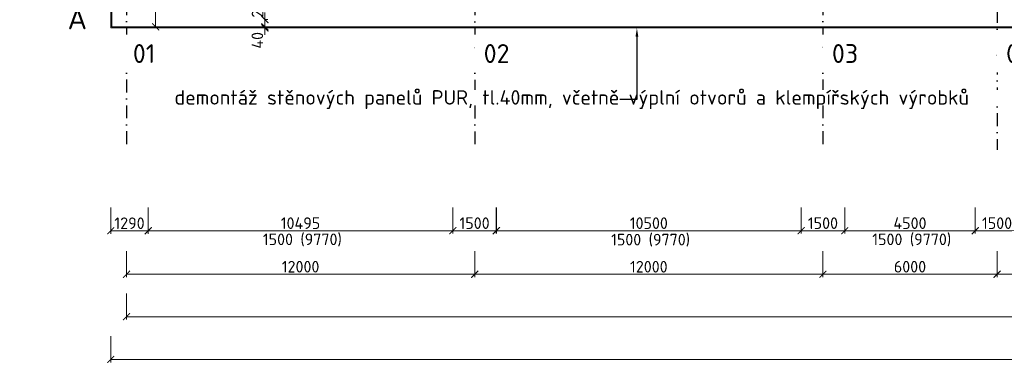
# Model space of a CAD drawing. Header units: millimetres. Extents: x -15830 to 4680139, y -28864 to 2281735.
# Tile 147 of 256: x 210250 to 244179, y 81848 to 93678. Entities that reach past the tile are written whole.
import ezdxf
from ezdxf import colors
from ezdxf.entities.mleader import LeaderData, LeaderLine
from ezdxf.enums import TextEntityAlignment as Align
from ezdxf.math import Vec2, Vec3

# ---------------------------------------------------------------- set-up
doc = ezdxf.new("R2010")
doc.units = ezdxf.units.MM
doc.linetypes.add('DASHDOT', pattern=[25.4, 12.7, -6.35, 0, -6.35])
for name, color, linetype in [('0 @ 1', 7, 'Continuous'), ('0 @ 10', 7, 'Continuous'), ('0 @ 100', 7, 'Continuous'), ('0 @ 200', 7, 'Continuous'), ('0 @ 25', 7, 'Continuous'), ('0 @ 250 (1)', 7, 'Continuous'), ('0 @ 250 (2)', 7, 'Continuous'), ('0 @ 400', 7, 'Continuous'), ('0 @ 50 (2)', 7, 'Continuous')]:
    doc.layers.add(name, color=color, linetype=linetype)
doc.styles.add('A99_kota', font='isocpeur.ttf', dxfattribs={"height": 2})
doc.styles.add('A99_popis', font='isocpeur.ttf')
doc.styles.add('ad_popis 100', font='isocpeur.ttf', dxfattribs={"height": 200})
doc.dimstyles.new('A99_kota_200 new', dxfattribs={"dimscale": 200, "dimtxt": 2, "dimasz": 1.2, "dimexe": 0.5, "dimexo": 1.5, "dimgap": 0.3, "dimtad": 1, "dimdec": 0, "dimzin": 3, "dimdsep": 46, "dimtxsty": 'A99_kota', "dimblk": 'ARCHTICK', "dimcen": 2.5, "dimazin": 2, "dimtfac": 0.75, "dimtdec": 0, "dimtmove": 2, "dimatfit": 0, "dimfxl": 0, "dimtolj": 1, "dimtzin": 0, "dimlwd": 5, "dimlwe": 5, "dimarcsym": 0})

# ---------------------------------------------------------------- blocks, each defined once
blk = doc.blocks.new('_ArchTick')
at = {"color": 0, "linetype": 'ByBlock', "const_width": 0.15}
blk.add_lwpolyline([(-0.5, -0.5), (0.5, 0.5)], dxfattribs=at)
blk = doc.blocks.new('*D212')
at = {"color": 0, "lineweight": 5, "transparency": 16777216}
for p, q in [((243929, 85713), (243929, 84813)), ((255929, 85713), (255929, 84813)), ((255929, 84913), (243929, 84913))]:
    blk.add_line(p, q, dxfattribs=at)
at = {"layer": 'Defpoints', "color": 0, "transparency": 16777216}
for p in [(243929, 87788), (255929, 87788), (243929, 84913)]:
    blk.add_point(p, dxfattribs=at)
at = {"color": 0, "lineweight": 5, "transparency": 16777216, "xscale": 240, "yscale": 240, "zscale": 240, "rotation": 180}
blk.add_blockref('_ArchTick', (243929, 84913), dxfattribs=at)
at = {"color": 0, "lineweight": 5, "transparency": 16777216, "xscale": 240, "yscale": 240, "zscale": 240}
blk.add_blockref('_ArchTick', (255929, 84913), dxfattribs=at)
at = {"color": 0, "transparency": 16777216, "insert": (249929, 85173), "char_height": 400, "attachment_point": 5, "style": 'A99_kota'}
blk.add_mtext('\\A1;12000', dxfattribs=at)
blk = doc.blocks.new('*D213')
at = {"color": 0, "lineweight": 5, "transparency": 16777216}
for p, q in [((225929, 85713), (225929, 84813)), ((237929, 85713), (237929, 84813)), ((237929, 84913), (225929, 84913))]:
    blk.add_line(p, q, dxfattribs=at)
at = {"layer": 'Defpoints', "color": 0, "transparency": 16777216}
for p in [(225929, 87788), (237929, 87788), (225929, 84913)]:
    blk.add_point(p, dxfattribs=at)
at = {"color": 0, "lineweight": 5, "transparency": 16777216, "xscale": 240, "yscale": 240, "zscale": 240, "rotation": 180}
blk.add_blockref('_ArchTick', (225929, 84913), dxfattribs=at)
at = {"color": 0, "lineweight": 5, "transparency": 16777216, "xscale": 240, "yscale": 240, "zscale": 240}
blk.add_blockref('_ArchTick', (237929, 84913), dxfattribs=at)
at = {"color": 0, "transparency": 16777216, "insert": (231929, 85173), "char_height": 400, "attachment_point": 5, "style": 'A99_kota'}
blk.add_mtext('\\A1;12000', dxfattribs=at)
blk = doc.blocks.new('*D214')
at = {"color": 0, "lineweight": 5, "transparency": 16777216}
for p, q in [((213929, 85713), (213929, 84813)), ((225929, 85713), (225929, 84813)), ((225929, 84913), (213929, 84913))]:
    blk.add_line(p, q, dxfattribs=at)
at = {"layer": 'Defpoints', "color": 0, "transparency": 16777216}
for p in [(213929, 87788), (225929, 87788), (213929, 84913)]:
    blk.add_point(p, dxfattribs=at)
at = {"color": 0, "lineweight": 5, "transparency": 16777216, "xscale": 240, "yscale": 240, "zscale": 240, "rotation": 180}
blk.add_blockref('_ArchTick', (213929, 84913), dxfattribs=at)
at = {"color": 0, "lineweight": 5, "transparency": 16777216, "xscale": 240, "yscale": 240, "zscale": 240}
blk.add_blockref('_ArchTick', (225929, 84913), dxfattribs=at)
at = {"color": 0, "transparency": 16777216, "insert": (219929, 85173), "char_height": 400, "attachment_point": 5, "style": 'A99_kota'}
blk.add_mtext('\\A1;12000', dxfattribs=at)
blk = doc.blocks.new('*D377')
at = {"color": 0, "lineweight": 5, "transparency": 16777216}
for p, q in [((208354, 118583), (207454, 118583)), ((207554, 118583), (207554, 93393)), ((208354, 93393), (207454, 93393))]:
    blk.add_line(p, q, dxfattribs=at)
at = {"layer": 'Defpoints', "color": 0, "transparency": 16777216}
for p in [(213279, 118583), (207554, 93393), (213389, 93393)]:
    blk.add_point(p, dxfattribs=at)
at = {"color": 0, "lineweight": 5, "transparency": 16777216, "xscale": 240, "yscale": 240, "zscale": 240}
for p, rotation in [((207554, 118583), 90), ((207554, 93393), 270)]:
    blk.add_blockref('_ArchTick', p, dxfattribs=dict(at, rotation=rotation))
at = {"color": 0, "transparency": 16777216, "insert": (207294, 105988), "char_height": 400, "attachment_point": 5, "rotation": 90, "style": 'A99_kota'}
blk.add_mtext('\\A1;25190', dxfattribs=at)
blk = doc.blocks.new('*D649')
at = {"color": 0, "lineweight": 5, "transparency": 16777216}
for p, q in [((207954, 118583), (207504, 118583)), ((207554, 118583), (207554, 93393)), ((207954, 93393), (207504, 93393))]:
    blk.add_line(p, q, dxfattribs=at)
at = {"layer": 'Defpoints', "color": 0, "transparency": 16777216}
for p in [(213279, 118583), (207554, 93393), (213389, 93393)]:
    blk.add_point(p, dxfattribs=at)
at = {"color": 0, "lineweight": 5, "transparency": 16777216, "xscale": 120, "yscale": 120, "zscale": 120}
for p, rotation in [((207554, 118583), 90), ((207554, 93393), 270)]:
    blk.add_blockref('_ArchTick', p, dxfattribs=dict(at, rotation=rotation))
at = {"color": 0, "transparency": 16777216, "insert": (207424, 105988), "char_height": 200, "attachment_point": 5, "rotation": 90, "style": 'A99_kota'}
blk.add_mtext('\\A1;25190', dxfattribs=at)
blk = doc.blocks.new('*D650')
at = {"color": 0, "lineweight": 5, "transparency": 16777216}
for p, q in [((207754, 118583), (207529, 118583)), ((207554, 118583), (207554, 93393)), ((207754, 93393), (207529, 93393))]:
    blk.add_line(p, q, dxfattribs=at)
at = {"layer": 'Defpoints', "color": 0, "transparency": 16777216}
for p in [(213279, 118583), (207554, 93393), (213389, 93393)]:
    blk.add_point(p, dxfattribs=at)
at = {"color": 0, "lineweight": 5, "transparency": 16777216, "xscale": 60, "yscale": 60, "zscale": 60}
for p, rotation in [((207554, 118583), 90), ((207554, 93393), 270)]:
    blk.add_blockref('_ArchTick', p, dxfattribs=dict(at, rotation=rotation))
at = {"color": 0, "transparency": 16777216, "insert": (207489, 105988), "char_height": 100, "attachment_point": 5, "rotation": 90, "style": 'A99_kota'}
blk.add_mtext('\\A1;25190', dxfattribs=at)
blk = doc.blocks.new('*D651')
at = {"color": 0, "lineweight": 5, "transparency": 16777216}
for p, q in [((208554, 118583), (207429, 118583)), ((207554, 118583), (207554, 93393)), ((208554, 93393), (207429, 93393))]:
    blk.add_line(p, q, dxfattribs=at)
at = {"layer": 'Defpoints', "color": 0, "transparency": 16777216}
for p in [(213279, 118583), (207554, 93393), (213389, 93393)]:
    blk.add_point(p, dxfattribs=at)
at = {"color": 0, "lineweight": 5, "transparency": 16777216, "xscale": 300, "yscale": 300, "zscale": 300}
for p, rotation in [((207554, 118583), 90), ((207554, 93393), 270)]:
    blk.add_blockref('_ArchTick', p, dxfattribs=dict(at, rotation=rotation))
at = {"color": 0, "transparency": 16777216, "insert": (207229, 105988), "char_height": 500, "attachment_point": 5, "rotation": 90, "style": 'A99_kota'}
blk.add_mtext('\\A1;25190', dxfattribs=at)
blk = doc.blocks.new('*D652')
at = {"color": 0, "lineweight": 5, "transparency": 16777216}
for p, q in [((207654, 118583), (207542, 118583)), ((207554, 118583), (207554, 93393)), ((207654, 93393), (207542, 93393))]:
    blk.add_line(p, q, dxfattribs=at)
at = {"layer": 'Defpoints', "color": 0, "transparency": 16777216}
for p in [(213279, 118583), (207554, 93393), (213389, 93393)]:
    blk.add_point(p, dxfattribs=at)
at = {"color": 0, "lineweight": 5, "transparency": 16777216, "xscale": 30, "yscale": 30, "zscale": 30}
for p, rotation in [((207554, 118583), 90), ((207554, 93393), 270)]:
    blk.add_blockref('_ArchTick', p, dxfattribs=dict(at, rotation=rotation))
at = {"color": 0, "transparency": 16777216, "insert": (207522, 105988), "char_height": 50, "attachment_point": 5, "rotation": 90, "style": 'A99_kota'}
blk.add_mtext('\\A1;25190', dxfattribs=at)
blk = doc.blocks.new('*D653')
at = {"color": 0, "lineweight": 5, "transparency": 16777216}
for p, q in [((207558, 118583), (207554, 118583)), ((207554, 118583), (207554, 93393)), ((207558, 93393), (207554, 93393))]:
    blk.add_line(p, q, dxfattribs=at)
at = {"layer": 'Defpoints', "color": 0, "transparency": 16777216}
for p in [(213279, 118583), (207554, 93393), (213389, 93393)]:
    blk.add_point(p, dxfattribs=at)
at = {"color": 0, "lineweight": 5, "transparency": 16777216, "xscale": 1.2, "yscale": 1.2, "zscale": 1.2}
for p, rotation in [((207554, 118583), 90), ((207554, 93393), 270)]:
    blk.add_blockref('_ArchTick', p, dxfattribs=dict(at, rotation=rotation))
at = {"color": 0, "transparency": 16777216, "insert": (207553, 105988), "char_height": 2, "attachment_point": 5, "rotation": 90, "style": 'A99_kota'}
blk.add_mtext('\\A1;25190', dxfattribs=at)
blk = doc.blocks.new('*D654')
at = {"color": 0, "lineweight": 5, "transparency": 16777216}
for p, q in [((209154, 118583), (207354, 118583)), ((207554, 118583), (207554, 93393)), ((209154, 93393), (207354, 93393))]:
    blk.add_line(p, q, dxfattribs=at)
at = {"layer": 'Defpoints', "color": 0, "transparency": 16777216}
for p in [(213279, 118583), (207554, 93393), (213389, 93393)]:
    blk.add_point(p, dxfattribs=at)
at = {"color": 0, "lineweight": 5, "transparency": 16777216, "xscale": 480, "yscale": 480, "zscale": 480}
for p, rotation in [((207554, 118583), 90), ((207554, 93393), 270)]:
    blk.add_blockref('_ArchTick', p, dxfattribs=dict(at, rotation=rotation))
at = {"color": 0, "transparency": 16777216, "insert": (207034, 105988), "char_height": 800, "attachment_point": 5, "rotation": 90, "style": 'A99_kota'}
blk.add_mtext('\\A1;25190', dxfattribs=at)
blk = doc.blocks.new('*D655')
at = {"color": 0, "lineweight": 5, "transparency": 16777216}
for p, q in [((207594, 118583), (207549, 118583)), ((207554, 118583), (207554, 93393)), ((207594, 93393), (207549, 93393))]:
    blk.add_line(p, q, dxfattribs=at)
at = {"layer": 'Defpoints', "color": 0, "transparency": 16777216}
for p in [(213279, 118583), (207554, 93393), (213389, 93393)]:
    blk.add_point(p, dxfattribs=at)
at = {"color": 0, "lineweight": 5, "transparency": 16777216, "xscale": 12, "yscale": 12, "zscale": 12}
for p, rotation in [((207554, 118583), 90), ((207554, 93393), 270)]:
    blk.add_blockref('_ArchTick', p, dxfattribs=dict(at, rotation=rotation))
at = {"color": 0, "transparency": 16777216, "insert": (207541, 105988), "char_height": 20, "attachment_point": 5, "rotation": 90, "style": 'A99_kota'}
blk.add_mtext('\\A1;25190', dxfattribs=at)
blk = doc.blocks.new('*D656')
at = {"color": 0, "lineweight": 5, "transparency": 16777216}
for p, q in [((208554, 118583), (207429, 118583)), ((207554, 118583), (207554, 93393)), ((208554, 93393), (207429, 93393))]:
    blk.add_line(p, q, dxfattribs=at)
at = {"layer": 'Defpoints', "color": 0, "transparency": 16777216}
for p in [(213279, 118583), (207554, 93393), (213389, 93393)]:
    blk.add_point(p, dxfattribs=at)
at = {"color": 0, "lineweight": 5, "transparency": 16777216, "xscale": 300, "yscale": 300, "zscale": 300}
for p, rotation in [((207554, 118583), 90), ((207554, 93393), 270)]:
    blk.add_blockref('_ArchTick', p, dxfattribs=dict(at, rotation=rotation))
at = {"color": 0, "transparency": 16777216, "insert": (207229, 105988), "char_height": 500, "attachment_point": 5, "rotation": 90, "style": 'A99_kota'}
blk.add_mtext('\\A1;25190', dxfattribs=at)
blk = doc.blocks.new('*D379')
at = {"color": 0, "lineweight": 5, "transparency": 16777216}
for p, q in [((213389, 82781), (213389, 81881)), ((352804, 82781), (352804, 81881)), ((213389, 81981), (352804, 81981))]:
    blk.add_line(p, q, dxfattribs=at)
at = {"layer": 'Defpoints', "color": 0, "transparency": 16777216}
for p in [(213389, 93393), (352804, 93393), (352804, 81981)]:
    blk.add_point(p, dxfattribs=at)
at = {"color": 0, "lineweight": 5, "transparency": 16777216, "xscale": 240, "yscale": 240, "zscale": 240, "rotation": 180}
blk.add_blockref('_ArchTick', (213389, 81981), dxfattribs=at)
at = {"color": 0, "lineweight": 5, "transparency": 16777216, "xscale": 240, "yscale": 240, "zscale": 240}
blk.add_blockref('_ArchTick', (352804, 81981), dxfattribs=at)
at = {"color": 0, "transparency": 16777216, "insert": (283096, 82241), "char_height": 400, "attachment_point": 5, "style": 'A99_kota'}
blk.add_mtext('\\A1;139415', dxfattribs=at)
blk = doc.blocks.new('*D396')
at = {"color": 0, "lineweight": 5, "transparency": 16777216}
for p, q in [((214934, 118283), (215034, 118283)), ((214934, 118283), (214934, 93433)), ((214934, 93433), (215034, 93433))]:
    blk.add_line(p, q, dxfattribs=at)
at = {"layer": 'Defpoints', "color": 0, "transparency": 16777216}
for p in [(214934, 118283), (214934, 93433), (214934, 93433)]:
    blk.add_point(p, dxfattribs=at)
at = {"color": 0, "lineweight": 5, "transparency": 16777216, "xscale": 240, "yscale": 240, "zscale": 240}
for p, rotation in [((214934, 118283), 90), ((214934, 93433), 270)]:
    blk.add_blockref('_ArchTick', p, dxfattribs=dict(at, rotation=rotation))
at = {"color": 0, "transparency": 16777216, "insert": (214674, 105858), "char_height": 400, "attachment_point": 5, "rotation": 90, "style": 'A99_kota'}
blk.add_mtext('\\A1;24850', dxfattribs=at)
blk = doc.blocks.new('*D418')
at = {"color": 0, "lineweight": 5, "transparency": 16777216}
for p, q in [((225174, 87213), (225174, 86313)), ((226674, 87213), (226674, 86313)), ((225174, 86413), (226674, 86413))]:
    blk.add_line(p, q, dxfattribs=at)
at = {"layer": 'Defpoints', "color": 0, "transparency": 16777216}
for p in [(225174, 93152), (226674, 93152), (226674, 86413)]:
    blk.add_point(p, dxfattribs=at)
at = {"color": 0, "lineweight": 5, "transparency": 16777216, "xscale": 240, "yscale": 240, "zscale": 240, "rotation": 180}
blk.add_blockref('_ArchTick', (225174, 86413), dxfattribs=at)
at = {"color": 0, "lineweight": 5, "transparency": 16777216, "xscale": 240, "yscale": 240, "zscale": 240}
blk.add_blockref('_ArchTick', (226674, 86413), dxfattribs=at)
at = {"color": 0, "transparency": 16777216, "insert": (225924, 86673), "char_height": 400, "attachment_point": 5, "style": 'A99_kota'}
blk.add_mtext('\\A1;1500', dxfattribs=at)
blk = doc.blocks.new('*D419')
at = {"color": 0, "lineweight": 5, "transparency": 16777216}
for p, q in [((237179, 87213), (237179, 86313)), ((238679, 87213), (238679, 86313)), ((237179, 86413), (238679, 86413))]:
    blk.add_line(p, q, dxfattribs=at)
at = {"layer": 'Defpoints', "color": 0, "transparency": 16777216}
for p in [(237179, 93152), (238679, 93152), (238679, 86413)]:
    blk.add_point(p, dxfattribs=at)
at = {"color": 0, "lineweight": 5, "transparency": 16777216, "xscale": 240, "yscale": 240, "zscale": 240, "rotation": 180}
blk.add_blockref('_ArchTick', (237179, 86413), dxfattribs=at)
at = {"color": 0, "lineweight": 5, "transparency": 16777216, "xscale": 240, "yscale": 240, "zscale": 240}
blk.add_blockref('_ArchTick', (238679, 86413), dxfattribs=at)
at = {"color": 0, "transparency": 16777216, "insert": (237929, 86673), "char_height": 400, "attachment_point": 5, "style": 'A99_kota'}
blk.add_mtext('\\A1;1500', dxfattribs=at)
blk = doc.blocks.new('*D420')
at = {"color": 0, "lineweight": 5, "transparency": 16777216}
for p, q in [((238679, 87213), (238679, 86313)), ((243179, 87213), (243179, 86313)), ((238679, 86413), (243179, 86413))]:
    blk.add_line(p, q, dxfattribs=at)
at = {"layer": 'Defpoints', "color": 0, "transparency": 16777216}
for p in [(238679, 93152), (243179, 93152), (243179, 86413)]:
    blk.add_point(p, dxfattribs=at)
at = {"color": 0, "lineweight": 5, "transparency": 16777216, "xscale": 240, "yscale": 240, "zscale": 240, "rotation": 180}
blk.add_blockref('_ArchTick', (238679, 86413), dxfattribs=at)
at = {"color": 0, "lineweight": 5, "transparency": 16777216, "xscale": 240, "yscale": 240, "zscale": 240}
blk.add_blockref('_ArchTick', (243179, 86413), dxfattribs=at)
at = {"color": 0, "transparency": 16777216, "insert": (240929, 86673), "char_height": 400, "attachment_point": 5, "style": 'A99_kota'}
blk.add_mtext('\\A1;4500', dxfattribs=at)
blk = doc.blocks.new('*D421')
at = {"color": 0, "lineweight": 5, "transparency": 16777216}
for p, q in [((243179, 87213), (243179, 86313)), ((244679, 87213), (244679, 86313)), ((243179, 86413), (244679, 86413))]:
    blk.add_line(p, q, dxfattribs=at)
at = {"layer": 'Defpoints', "color": 0, "transparency": 16777216}
for p in [(243179, 93152), (244679, 93152), (244679, 86413)]:
    blk.add_point(p, dxfattribs=at)
at = {"color": 0, "lineweight": 5, "transparency": 16777216, "xscale": 240, "yscale": 240, "zscale": 240, "rotation": 180}
blk.add_blockref('_ArchTick', (243179, 86413), dxfattribs=at)
at = {"color": 0, "lineweight": 5, "transparency": 16777216, "xscale": 240, "yscale": 240, "zscale": 240}
blk.add_blockref('_ArchTick', (244679, 86413), dxfattribs=at)
at = {"color": 0, "transparency": 16777216, "insert": (243929, 86673), "char_height": 400, "attachment_point": 5, "style": 'A99_kota'}
blk.add_mtext('\\A1;1500', dxfattribs=at)
blk = doc.blocks.new('*D427')
at = {"color": 0, "lineweight": 5, "transparency": 16777216}
for p, q in [((214679, 87213), (214679, 86313)), ((225174, 87213), (225174, 86313)), ((214679, 86413), (225174, 86413))]:
    blk.add_line(p, q, dxfattribs=at)
at = {"layer": 'Defpoints', "color": 0, "transparency": 16777216}
for p in [(214679, 88198), (225174, 88198), (225174, 86413)]:
    blk.add_point(p, dxfattribs=at)
at = {"color": 0, "lineweight": 5, "transparency": 16777216, "xscale": 240, "yscale": 240, "zscale": 240, "rotation": 180}
blk.add_blockref('_ArchTick', (214679, 86413), dxfattribs=at)
at = {"color": 0, "lineweight": 5, "transparency": 16777216, "xscale": 240, "yscale": 240, "zscale": 240}
blk.add_blockref('_ArchTick', (225174, 86413), dxfattribs=at)
at = {"color": 0, "transparency": 16777216, "insert": (219926, 86673), "char_height": 400, "attachment_point": 5, "style": 'A99_kota'}
blk.add_mtext('\\A1;10495', dxfattribs=at)
blk = doc.blocks.new('*D428')
at = {"color": 0, "lineweight": 5, "transparency": 16777216}
for p, q in [((226679, 87213), (226679, 86313)), ((237179, 87213), (237179, 86313)), ((226679, 86413), (237179, 86413))]:
    blk.add_line(p, q, dxfattribs=at)
at = {"layer": 'Defpoints', "color": 0, "transparency": 16777216}
for p in [(226679, 93393), (237179, 93393), (237179, 86413)]:
    blk.add_point(p, dxfattribs=at)
at = {"color": 0, "lineweight": 5, "transparency": 16777216, "xscale": 240, "yscale": 240, "zscale": 240, "rotation": 180}
blk.add_blockref('_ArchTick', (226679, 86413), dxfattribs=at)
at = {"color": 0, "lineweight": 5, "transparency": 16777216, "xscale": 240, "yscale": 240, "zscale": 240}
blk.add_blockref('_ArchTick', (237179, 86413), dxfattribs=at)
at = {"color": 0, "transparency": 16777216, "insert": (231929, 86673), "char_height": 400, "attachment_point": 5, "style": 'A99_kota'}
blk.add_mtext('\\A1;10500', dxfattribs=at)
blk = doc.blocks.new('*D429')
at = {"color": 0, "lineweight": 5, "transparency": 16777216}
for p, q in [((237929, 85713), (237929, 84813)), ((243929, 85713), (243929, 84813)), ((237929, 84913), (243929, 84913))]:
    blk.add_line(p, q, dxfattribs=at)
at = {"layer": 'Defpoints', "color": 0, "transparency": 16777216}
for p in [(237929, 89198), (243929, 89198), (243929, 84913)]:
    blk.add_point(p, dxfattribs=at)
at = {"color": 0, "lineweight": 5, "transparency": 16777216, "xscale": 240, "yscale": 240, "zscale": 240, "rotation": 180}
blk.add_blockref('_ArchTick', (237929, 84913), dxfattribs=at)
at = {"color": 0, "lineweight": 5, "transparency": 16777216, "xscale": 240, "yscale": 240, "zscale": 240}
blk.add_blockref('_ArchTick', (243929, 84913), dxfattribs=at)
at = {"color": 0, "transparency": 16777216, "insert": (240929, 85173), "char_height": 400, "attachment_point": 5, "style": 'A99_kota'}
blk.add_mtext('\\A1;6000', dxfattribs=at)
blk = doc.blocks.new('*D438')
at = {"color": 0, "lineweight": 5, "transparency": 16777216}
for p, q in [((213929, 84253), (213929, 83353)), ((352479, 84253), (352479, 83353)), ((213929, 83453), (352479, 83453))]:
    blk.add_line(p, q, dxfattribs=at)
at = {"layer": 'Defpoints', "color": 0, "transparency": 16777216}
for p in [(213929, 89198), (352479, 89198), (352479, 83453)]:
    blk.add_point(p, dxfattribs=at)
at = {"color": 0, "lineweight": 5, "transparency": 16777216, "xscale": 240, "yscale": 240, "zscale": 240, "rotation": 180}
blk.add_blockref('_ArchTick', (213929, 83453), dxfattribs=at)
at = {"color": 0, "lineweight": 5, "transparency": 16777216, "xscale": 240, "yscale": 240, "zscale": 240}
blk.add_blockref('_ArchTick', (352479, 83453), dxfattribs=at)
at = {"color": 0, "transparency": 16777216, "insert": (283204, 83713), "char_height": 400, "attachment_point": 5, "style": 'A99_kota'}
blk.add_mtext('\\A1;138550', dxfattribs=at)
blk = doc.blocks.new('*D448')
at = {"color": 0, "lineweight": 5, "transparency": 16777216}
for p, q in [((213389, 87211), (213389, 86311)), ((214679, 87211), (214679, 86311)), ((213389, 86411), (214679, 86411))]:
    blk.add_line(p, q, dxfattribs=at)
at = {"layer": 'Defpoints', "color": 0, "transparency": 16777216}
for p in [(213389, 93393), (214679, 93393), (214679, 86411)]:
    blk.add_point(p, dxfattribs=at)
at = {"color": 0, "lineweight": 5, "transparency": 16777216, "xscale": 240, "yscale": 240, "zscale": 240, "rotation": 180}
blk.add_blockref('_ArchTick', (213389, 86411), dxfattribs=at)
at = {"color": 0, "lineweight": 5, "transparency": 16777216, "xscale": 240, "yscale": 240, "zscale": 240}
blk.add_blockref('_ArchTick', (214679, 86411), dxfattribs=at)
at = {"color": 0, "transparency": 16777216, "insert": (214034, 86671), "char_height": 400, "attachment_point": 5, "style": 'A99_kota'}
blk.add_mtext('\\A1;1290', dxfattribs=at)
blk = doc.blocks.new('*D450')
at = {"color": 0, "lineweight": 5, "transparency": 16777216}
for p, q in [((218699, 93433), (218699, 93673)), ((218699, 93433), (218799, 93433)), ((218699, 93393), (218699, 93433)), ((218699, 93393), (218799, 93393)), ((218699, 93393), (218699, 93153))]:
    blk.add_line(p, q, dxfattribs=at)
at = {"layer": 'Defpoints', "color": 0, "transparency": 16777216}
for p in [(218699, 93433), (218699, 93433), (218699, 93393)]:
    blk.add_point(p, dxfattribs=at)
at = {"color": 0, "lineweight": 5, "transparency": 16777216, "xscale": 240, "yscale": 240, "zscale": 240}
for p, rotation in [((218699, 93433), 270), ((218699, 93393), 90)]:
    blk.add_blockref('_ArchTick', p, dxfattribs=dict(at, rotation=rotation))
at = {"color": 0, "transparency": 16777216, "insert": (218439, 92968), "char_height": 400, "attachment_point": 5, "rotation": 90, "style": 'A99_kota'}
blk.add_mtext('\\A1;40', dxfattribs=at)
blk = doc.blocks.new('*D451')
at = {"color": 0, "lineweight": 5, "transparency": 16777216}
for p, q in [((218699, 93683), (218699, 93923)), ((218699, 93683), (218799, 93683)), ((218699, 93433), (218699, 93683)), ((218699, 93433), (218799, 93433)), ((218699, 93433), (218699, 93193))]:
    blk.add_line(p, q, dxfattribs=at)
at = {"layer": 'Defpoints', "color": 0, "transparency": 16777216}
for p in [(218699, 93683), (218699, 93683), (218699, 93433)]:
    blk.add_point(p, dxfattribs=at)
at = {"color": 0, "lineweight": 5, "transparency": 16777216, "xscale": 240, "yscale": 240, "zscale": 240}
for p, rotation in [((218699, 93683), 270), ((218699, 93433), 90)]:
    blk.add_blockref('_ArchTick', p, dxfattribs=dict(at, rotation=rotation))
at = {"color": 0, "transparency": 16777216, "insert": (218444, 94168), "char_height": 400, "attachment_point": 5, "rotation": 90, "style": 'A99_kota'}
blk.add_mtext('\\A1;250', dxfattribs=at)
blk = doc.blocks.new('*U742')
at = {"layer": '0 @ 1'}
dim = blk.add_linear_dim(base=(207554.5, 93393.3), p1=(213279, 118583.3), p2=(213389, 93393.3), angle=90, dimstyle='A99_kota_200 new', override={"dimscale": 1, "dimtix": 1, "dimtofl": 1, "dimtmove": 1, "dimatfit": 1}, dxfattribs=at)
dim.commit()
dim.dimension.update_dxf_attribs({"geometry": '*D653', "text_midpoint": (207553.2, 105988.3)})
at = {"layer": '0 @ 10'}
dim = blk.add_linear_dim(base=(207554.5, 93393.3), p1=(213279, 118583.3), p2=(213389, 93393.3), angle=90, dimstyle='A99_kota_200 new', override={"dimscale": 10, "dimtix": 1, "dimtofl": 1, "dimtmove": 1, "dimatfit": 1}, dxfattribs=at)
dim.commit()
dim.dimension.update_dxf_attribs({"geometry": '*D655', "text_midpoint": (207541.5, 105988.3)})
at = {"layer": '0 @ 100'}
dim = blk.add_linear_dim(base=(207554.5, 93393.3), p1=(213279, 118583.3), p2=(213389, 93393.3), angle=90, dimstyle='A99_kota_200 new', override={"dimscale": 100, "dimtix": 1, "dimtofl": 1, "dimtmove": 1, "dimatfit": 1}, dxfattribs=at)
dim.commit()
dim.dimension.update_dxf_attribs({"geometry": '*D649', "text_midpoint": (207424.5, 105988.3)})
at = {"layer": '0 @ 200'}
dim = blk.add_linear_dim(base=(207554.5, 93393.3), p1=(213279, 118583.3), p2=(213389, 93393.3), angle=90, dimstyle='A99_kota_200 new', override={"dimscale": 200, "dimtix": 1, "dimtofl": 1, "dimtmove": 1, "dimatfit": 1}, dxfattribs=at)
dim.commit()
dim.dimension.update_dxf_attribs({"geometry": '*D377', "text_midpoint": (207294.5, 105988.3)})
at = {"layer": '0 @ 25'}
dim = blk.add_linear_dim(base=(207554.5, 93393.3), p1=(213279, 118583.3), p2=(213389, 93393.3), angle=90, dimstyle='A99_kota_200 new', override={"dimscale": 25, "dimtix": 1, "dimtofl": 1, "dimtmove": 1, "dimatfit": 1}, dxfattribs=at)
dim.commit()
dim.dimension.update_dxf_attribs({"geometry": '*D652', "text_midpoint": (207522, 105988.3)})
at = {"layer": '0 @ 250 (1)'}
dim = blk.add_linear_dim(base=(207554.5, 93393.3), p1=(213279, 118583.3), p2=(213389, 93393.3), angle=90, dimstyle='A99_kota_200 new', override={"dimscale": 250, "dimtix": 1, "dimtofl": 1, "dimtmove": 1, "dimatfit": 1}, dxfattribs=at)
dim.commit()
dim.dimension.update_dxf_attribs({"geometry": '*D656', "text_midpoint": (207229.5, 105988.3)})
at = {"layer": '0 @ 250 (2)'}
dim = blk.add_linear_dim(base=(207554.5, 93393.3), p1=(213279, 118583.3), p2=(213389, 93393.3), angle=90, dimstyle='A99_kota_200 new', override={"dimscale": 250, "dimtix": 1, "dimtofl": 1, "dimtmove": 1, "dimatfit": 1}, dxfattribs=at)
dim.commit()
dim.dimension.update_dxf_attribs({"geometry": '*D651', "text_midpoint": (207229.5, 105988.3)})
at = {"layer": '0 @ 400'}
dim = blk.add_linear_dim(base=(207554.5, 93393.3), p1=(213279, 118583.3), p2=(213389, 93393.3), angle=90, dimstyle='A99_kota_200 new', override={"dimscale": 400, "dimtix": 1, "dimtofl": 1, "dimtmove": 1, "dimatfit": 1}, dxfattribs=at)
dim.commit()
dim.dimension.update_dxf_attribs({"geometry": '*D654', "text_midpoint": (207034.5, 105988.3)})
at = {"layer": '0 @ 50 (2)'}
dim = blk.add_linear_dim(base=(207554.5, 93393.3), p1=(213279, 118583.3), p2=(213389, 93393.3), angle=90, dimstyle='A99_kota_200 new', override={"dimscale": 50, "dimtix": 1, "dimtofl": 1, "dimtmove": 1, "dimatfit": 1}, dxfattribs=at)
dim.commit()
dim.dimension.update_dxf_attribs({"geometry": '*D650', "text_midpoint": (207489.5, 105988.3)})

msp = doc.modelspace()

# ---------------------------------------------------------------- linework, layer by layer
at = {"linetype": 'DASHDOT', "ltscale": 35}
for p, q in [((243928.95, 194483.252), (243928.95, 89198.252)), ((213928.95, 123624.046), (213928.95, 89198.252)), ((237928.95, 123624.046), (237928.95, 89198.252)), ((225928.95, 118283.252), (225928.95, 89198.252))]:
    msp.add_line(p, q, dxfattribs=at)
at = {"color": 30, "lineweight": 20}
for p, q in [((213388.95, 95123.252), (213388.95, 93393.252)), ((213428.95, 95123.252), (213428.95, 93433.252)), ((213388.95, 93393.252), (214678.95, 93393.252)), ((213428.95, 93433.252), (214678.95, 93433.252)), ((214678.95, 93433.252), (214678.95, 93393.252)), ((214678.95, 93433.252), (225178.95, 93433.252)), ((225178.95, 93393.252), (214678.95, 93393.252)), ((225178.95, 93433.252), (225178.95, 93393.252)), ((225178.95, 93433.252), (226678.95, 93433.252)), ((226678.95, 93393.252), (225178.95, 93393.252)), ((226678.95, 93433.252), (226678.95, 93393.252)), ((226678.95, 93433.252), (237178.95, 93433.252)), ((237178.95, 93393.252), (226678.95, 93393.252)), ((237178.95, 93433.252), (237178.95, 93393.252)), ((237178.95, 93433.252), (238678.95, 93433.252)), ((238678.95, 93393.252), (237178.95, 93393.252)), ((238678.95, 93433.252), (238678.95, 93393.252)), ((238678.95, 93433.252), (243178.95, 93433.252)), ((243178.95, 93393.252), (238678.95, 93393.252)), ((243178.95, 93433.252), (243178.95, 93393.252)), ((244678.95, 93433.252), (243178.95, 93433.252)), ((243178.95, 93393.252), (244678.95, 93393.252))]:
    msp.add_line(p, q, dxfattribs=at)

# ---------------------------------------------------------------- texts
at = {"color": 1, "lineweight": 0, "insert": (211898.95, 94098.252), "char_height": 750, "attachment_point": 1, "style": 'ad_popis 100', "bg_fill": 3, "box_fill_scale": 1, "bg_fill_color": 256, "bg_fill_transparency": 0}
msp.add_mtext_dynamic_manual_height_columns('A', width=832.5, gutter_width=1000, heights=[0], dxfattribs=at)
at = {"layer": '0 @ 200', "style": 'A99_kota'}
for p in [(219988.95, 85916.021), (231988.95, 85906.521), (240988.95, 85916.021)]:
    msp.add_text('1500 (9770)', height=400, dxfattribs=at).set_placement(p, align=Align.CENTER)

# ---------------------------------------------------------------- dimensions: what is measured, and where the dimension line sits
at = {"layer": '0 @ 200'}
for base, p1, p2, picture, middle in [((218698.95, 93683.252), (218698.95, 93433.252), (218698.95, 93683.252), '*D451', (218703.95, 94168.252)), ((218698.95, 93433.252), (218698.95, 93393.252), (218698.95, 93433.252), '*D450', (218698.95, 92968.252))]:
    dim = msp.add_linear_dim(base=base, p1=p1, p2=p2, angle=90, dimstyle='A99_kota_200 new', override={"dimscale": 200, "dimtix": 1, "dimtofl": 1, "dimtmove": 1, "dimatfit": 1}, dxfattribs=at)
    dim.commit()
    dim.dimension.update_dxf_attribs({"geometry": picture, "text_midpoint": middle, "dimtype": 160})
for base, p1, p2, picture, middle in [((352478.95, 83453.252), (213928.95, 89198.252), (352478.95, 89198.252), '*D438', (283203.95, 83713.252)), ((243928.95, 84913.252), (237928.95, 89198.252), (243928.95, 89198.252), '*D429', (240928.95, 85173.252)), ((225173.95, 86413.252), (214678.95, 88198.252), (225173.95, 88198.252), '*D427', (219926.45, 86673.252))]:
    dim = msp.add_linear_dim(base=base, p1=p1, p2=p2, dimstyle='A99_kota_200 new', override={"dimscale": 200, "dimtix": 1, "dimtofl": 1, "dimtmove": 1, "dimatfit": 1}, dxfattribs=at)
    dim.commit()
    dim.dimension.update_dxf_attribs({"geometry": picture, "text_midpoint": middle})
for base, p1, p2, picture, middle in [((213928.95, 84913.252), (225928.95, 87788.252), (213928.95, 87788.252), '*D214', (219928.95, 85173.252)), ((225928.95, 84913.252), (237928.95, 87788.252), (225928.95, 87788.252), '*D213', (231928.95, 85173.252)), ((243928.95, 84913.252), (255928.95, 87788.252), (243928.95, 87788.252), '*D212', (249928.95, 85173.252))]:
    dim = msp.add_linear_dim(base=base, p1=p1, p2=p2, angle=180, dimstyle='A99_kota_200 new', override={"dimscale": 200, "dimtix": 1, "dimtofl": 1, "dimtmove": 1, "dimatfit": 1}, dxfattribs=at)
    dim.commit()
    dim.dimension.update_dxf_attribs({"geometry": picture, "text_midpoint": middle})

# ---------------------------------------------------------------- next in the draw order: block references
msp.add_blockref('*U742', (0, 0))

# ---------------------------------------------------------------- next in the draw order: texts
at = {"color": 1, "lineweight": 0, "char_height": 650, "attachment_point": 1, "style": 'ad_popis 100', "bg_fill": 2}
for s, insert in [('01', (214148.95, 92838.252)), ('02', (226238.95, 92838.252)), ('03', (238238.95, 92838.252)), ('04', (244238.95, 92838.252))]:
    msp.add_mtext_dynamic_manual_height_columns(s, width=832.5, gutter_width=1000, heights=[0], dxfattribs=dict(at, insert=insert))

# ---------------------------------------------------------------- next in the draw order: dimensions: what is measured, and where the dimension line sits
at = {"layer": '0 @ 200'}
dim = msp.add_linear_dim(base=(214933.95, 93433.252), p1=(214933.95, 118283.252), p2=(214933.95, 93433.252), angle=90, dimstyle='A99_kota_200 new', override={"dimscale": 200, "dimtix": 1, "dimtofl": 1, "dimtmove": 1, "dimatfit": 1}, dxfattribs=at)
dim.commit()
dim.dimension.update_dxf_attribs({"geometry": '*D396', "text_midpoint": (214673.95, 105858.252)})
for base, p1, p2, picture, middle in [((352803.95, 81981.143), (213388.95, 93393.252), (352803.95, 93393.252), '*D379', (283096.45, 82241.143)), ((214678.95, 86411.252), (213388.95, 93393.252), (214678.95, 93393.252), '*D448', (214033.95, 86671.252)), ((237178.95, 86413.252), (226678.95, 93393.252), (237178.95, 93393.252), '*D428', (231928.95, 86673.252)), ((226673.95, 86413.252), (225173.95, 93151.608), (226673.95, 93151.608), '*D418', (225923.95, 86673.252)), ((238678.95, 86413.252), (237178.95, 93151.608), (238678.95, 93151.608), '*D419', (237928.95, 86673.252)), ((243178.95, 86413.252), (238678.95, 93151.608), (243178.95, 93151.608), '*D420', (240928.95, 86673.252)), ((244678.95, 86413.252), (243178.95, 93151.608), (244678.95, 93151.608), '*D421', (243928.95, 86673.252))]:
    dim = msp.add_linear_dim(base=base, p1=p1, p2=p2, dimstyle='A99_kota_200 new', override={"dimscale": 200, "dimtix": 1, "dimtofl": 1, "dimtmove": 1, "dimatfit": 1}, dxfattribs=at)
    dim.commit()
    dim.dimension.update_dxf_attribs({"geometry": picture, "text_midpoint": middle})

# ---------------------------------------------------------------- next in the draw order: leaders
at = {"layer": '0 @ 200', "lineweight": 9}
ml = msp.add_multileader_mtext('Standard', dxfattribs=at)
ml.set_content('\\A1;{\\C256;demontáž stěnových panelů PUR, tl.40mm, včetně výplní otvorů a klempířských výrobků}', color=1, style='A99_popis')
ml.set_leader_properties(color=256, linetype='ByLayer', lineweight=-1)
ml.build(insert=Vec2(0, 0))
ml.multileader.update_dxf_attribs({"dogleg_length": 1, "arrow_head_size": 300, "scale": 200})
ctx = ml.context
ctx.base_point, ctx.scale, ctx.char_height, ctx.arrow_head_size, ctx.landing_gap_size, ctx.plane_origin = Vec3(215333.95, 90928.252), 200, 500, 300, 250, Vec3(228553.95, 84072.228)
notes = []
notes.append((ctx, [(1, (1, 1, 0), (231518.95, 90928.252), (-1, 0), 585, [(0, [(231518.95, 93393.252)], 0, [])])]))
ctx.mtext.insert, ctx.mtext.width, ctx.mtext.flow_direction = Vec3(215583.95, 91253.252), 15225, 5
ctx.mtext.has_bg_fill, ctx.mtext.bg_color, ctx.mtext.bg_scale_factor, ctx.mtext.bg_transparency, ctx.mtext.use_window_bg_color = 1, -1073741824, 1, 0, 1
for ctx, leaders in notes:
    for number, flags, end, landing, length, lines in leaders:
        leader = LeaderData()
        leader.index, (leader.has_last_leader_line, leader.has_dogleg_vector, leader.attachment_direction) = number, flags
        leader.last_leader_point, leader.dogleg_vector, leader.dogleg_length = Vec3(end), Vec3(landing), length
        for number, points, colour, breaks in lines:
            line = LeaderLine()
            line.index, line.vertices, line.color, line.breaks = number, Vec3.list(points), colors.encode_raw_color(colour), breaks
            leader.lines.append(line)
        ctx.leaders.append(leader)

doc.saveas('drawing.dxf')
